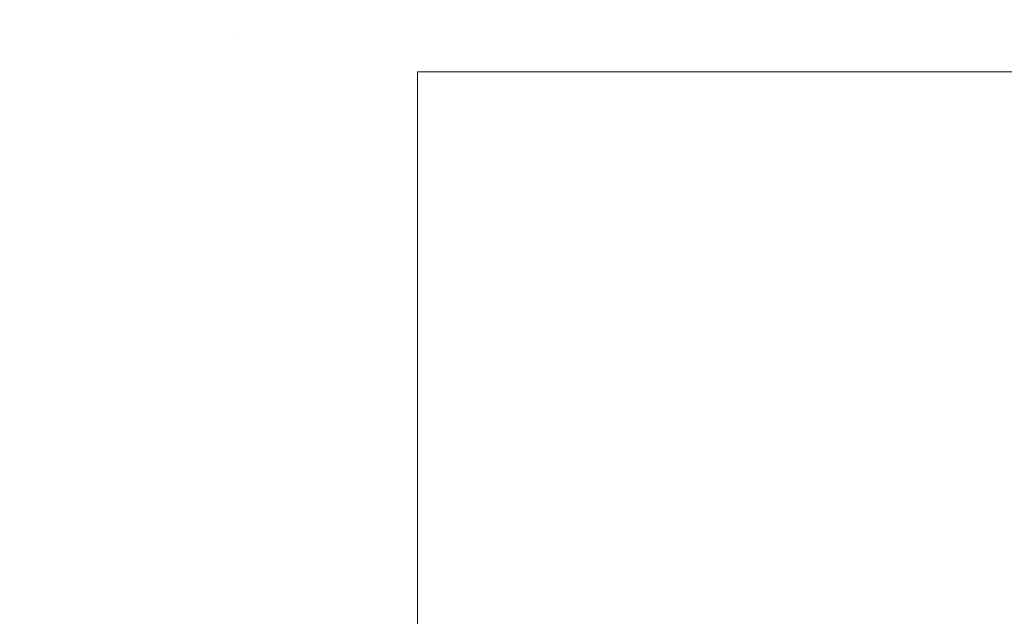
# Model space of a CAD drawing. Header units: millimetres. Extents: x -232602 to -175679, y -119570 to -82350.
# Tile 14 of 36: x -225644 to -212086, y -90569 to -82350. Entities that reach past the tile are written whole.
import ezdxf
from ezdxf.xclip import XClip

# ---------------------------------------------------------------- set-up
doc = ezdxf.new("R2010")
doc.units = ezdxf.units.MM
doc.header["$MEASUREMENT"] = 0
doc.header["$XCLIPFRAME"] = 0
doc.layers.add('2D - Rysunki i Obrazki', color=7, linetype='Continuous')
doc.layers.add('PT_ELE_4_6_G-Ramka_Nr_pióra__7', color=7, linetype='Continuous', lineweight=18)
doc.layers.add('PT_ELE_4_6_G-Tabelka_Nr_pióra__7', color=7, linetype='Continuous', lineweight=18)

# ---------------------------------------------------------------- blocks, each defined once
blk = doc.blocks.new('Rysunek_1_6', base_point=(-200661, -99450))
at = {"layer": 'PT_ELE_4_6_G-Ramka_Nr_pióra__7', "color": 7, "linetype": 'Continuous', "lineweight": 18, "flags": 128}
blk.add_lwpolyline([(-220166, -83069), (-220166, -110769), (-182166, -110769), (-182166, -83069)], close=True, dxfattribs=at)
at = {"layer": 'PT_ELE_4_6_G-Tabelka_Nr_pióra__7', "color": 7, "linetype": 'Continuous', "lineweight": 18}
for p, q in [((-225644, -82350), (-225644, -82350)), ((-222666, -82569), (-222666, -82569))]:
    blk.add_line(p, q, dxfattribs=at)

msp = doc.modelspace()

# ---------------------------------------------------------------- block references
at = {"layer": '2D - Rysunki i Obrazki', "color": 253, "linetype": 'Continuous', "lineweight": 18, "true_color": 0xaaaaaa}
ref = msp.add_blockref('Rysunek_1_6', (-200661.4, -99449.8), dxfattribs=at)
XClip(ref).set_block_clipping_path([(-225643.694101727, -116549.9316383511), (-175679.1071871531, -82349.5969288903)])

doc.saveas('drawing.dxf')
